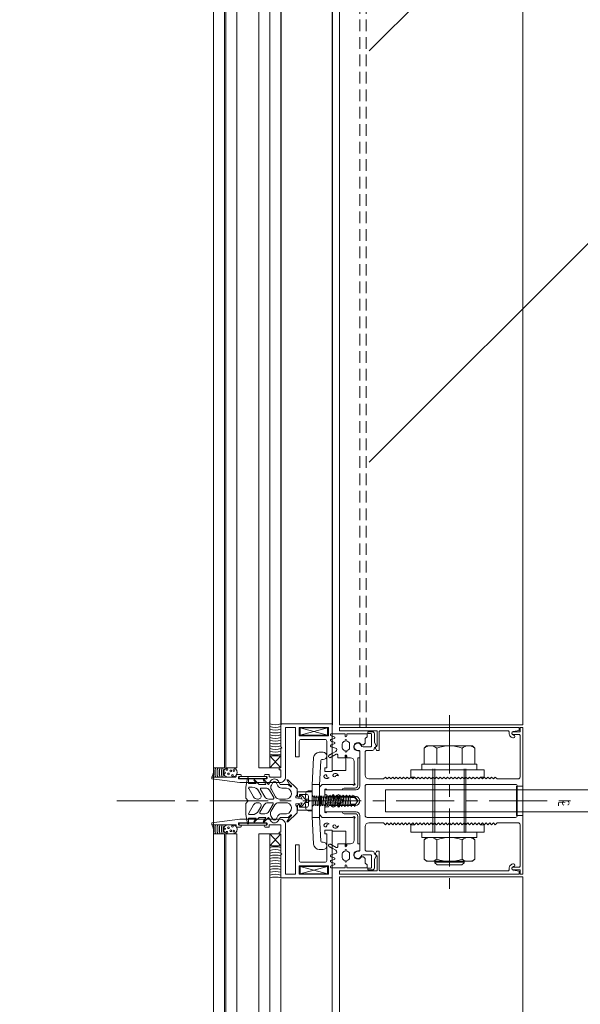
# Model space of a CAD drawing. Header units: inches. Extents: x -647532 to 3008597, y -136987 to 2557681.
# Tile 18 of 153: x 49931 to 50237, y 28451 to 28989. Entities that reach past the tile are written whole.
import ezdxf
from ezdxf import colors
from ezdxf.entities.mleader import LeaderData, LeaderLine
from ezdxf.enums import TextEntityAlignment as Align
from ezdxf.math import Vec2, Vec3

# ---------------------------------------------------------------- set-up
doc = ezdxf.new("R2010")
doc.units = ezdxf.units.IN
doc.header["$MEASUREMENT"] = 0
for name, pattern in [('a_base _85_a_base _85_WEST PTB LVL 2 - FACADE$0$CENTER', [50.8, 31.75, -6.35, 6.35, -6.35]), ('a_base _85_a_base _85_WEST PTB LVL 2 - FACADE$0$HIDDEN', [0.375, 0.25, -0.125]), ('BIAL-IT1I-KGD-001-IN-DWG-141 LEVEL 2 - OVERALL FIRE EXIT PLAN$0$HIDDEN', [9.525, 6.35, -3.175])]:
    doc.linetypes.add(name, pattern=pattern)
doc.layers.add('ARCH', color=8, linetype='Continuous')
for name, color, linetype, lineweight in [('ELE', 8, 'Continuous', 5), ('FURN', 8, 'Continuous', 5), ('FURN-HATCH', 8, 'Continuous', 5), ('HAT', 8, 'Continuous', 5), ('YD-EXTERNAL 1', 8, 'Continuous', 5), ('YD-EXTERNAL 4', 8, 'Continuous', 5)]:
    doc.layers.add(name, color=color, linetype=linetype, lineweight=lineweight)
doc.styles.add('ARIAL', font='arial.ttf')
doc.styles.add('GENERATED_STYLE_1', font='arial.ttf')
doc.styles.get("Standard").update_dxf_attribs({"font": 'arial.ttf'})

# ---------------------------------------------------------------- blocks, each defined once
blk = doc.blocks.new('BIAL-IT1I-KGD-001-IN-DWG-141 LEVEL 2 - OVERALL FIRE EXIT PLAN$0$CW LAYOUT')
for p, q in [((4041.5, 168.76), (7958.5, 168.76)), ((7958.5, 68.76), (7958.5, 168.76)), ((4041.5, 68.76), (7958.5, 68.76)), ((4018, 30.76), (7982, 30.76)), ((7982, 24.76), (7982, 30.76)), ((7982, 24.76), (4018, 24.76)), ((4018, 12.76), (7982, 12.76)), ((7982, 6.76), (7982, 12.76)), ((7982, 6.76), (4018, 6.76)), ((4018, 6), (7982, 6)), ((7982, 0), (7982, 6)), ((7982, 0), (4018, 0))]:
    blk.add_line(p, q)
at = {"linetype": 'BIAL-IT1I-KGD-001-IN-DWG-141 LEVEL 2 - OVERALL FIRE EXIT PLAN$0$HIDDEN'}
for p, q in [((4040, 83.26), (7960, 83.26)), ((4040, 79.76), (7960, 79.76))]:
    blk.add_line(p, q, dxfattribs=at)
at = {"lineweight": -3, "ltscale": 1000}
for p, q in [((4042, 64.76), (7958.5, 64.76)), ((4042.5, 36.76), (7958.5, 36.76))]:
    blk.add_line(p, q, dxfattribs=at)
blk = doc.blocks.new('_TagSlot')
at = {"color": 0, "linetype": 'ByBlock', "lineweight": -2, "transparency": 16777216}
for p, q in [((-4, 4), (4, 4)), ((-4, -4), (4, -4))]:
    blk.add_line(p, q, dxfattribs=at)
for centre, start, end in [((-4, 0), 90, 270), ((4, 0), 270, 90)]:
    blk.add_arc(centre, 4, start, end, dxfattribs=at)
at = {"layer": 'FURN', "color": 0, "transparency": 16777216, "style": 'ARIAL'}
blk.add_attdef('M-01', text='', height=2.5, dxfattribs=at).set_placement((0, -1.5), align=Align.CENTER)
blk = doc.blocks.new('_DotSmall')
at = {"color": 0, "linetype": 'ByBlock', "const_width": 0.5}
blk.add_lwpolyline([(-0.0625, 0, 1), (0.0625, 0, 1)], format="xyb", close=True, dxfattribs=at)
blk = doc.blocks.new('ARCH')
at = {"layer": 'HAT'}
h = blk.add_hatch(dxfattribs=at)
h.set_pattern_fill('ANSI32', color=256, scale=50)
h.set_pattern_definition([(45, (76894.55, 12639.06), (-336.7596, 336.7596), []), (45, (77119.05, 12639.06), (-336.7596, 336.7596), [])])
h.paths.add_polyline_path([(54520.606, 30779.057), (54520.606, 20892.366), (50121.851, 20892.366), (50121.851, 36450.363), (53690.606, 36450.363), (53690.606, 35062.363), (53955.606, 35062.363), (53955.606, 30779.057)])
at = {"layer": 'ELE'}
blk.add_lwpolyline([(54520.606, 20892.366), (50036.85, 20892.366), (50036.85, 36450.363), (53755.606, 36450.363), (53892.246, 30924.451), (54520.606, 30940.236)], close=True, dxfattribs=at)
at = {"layer": 'YD-EXTERNAL 4', "linetype": 'Continuous'}
for p, q in [((50073.611, 32519.866), (50073.611, 28603.866)), ((50101.61, 32520.366), (50101.61, 28603.866)), ((50105.61, 32520.866), (50105.61, 28603.866)), ((50205.61, 32520.866), (50205.61, 28603.866)), ((50082.11, 28604.366), (50082.161, 28604.366)), ((50105.611, 28603.866), (50205.61, 28603.866)), ((50099.111, 28598.116), (50084.111, 28602.116)), ((50099.111, 28602.116), (50084.111, 28598.116)), ((50101.611, 28597.691), (50102.769, 28597.34)), ((50101.611, 28597.691), (50102.769, 28597.34)), ((50101.611, 28596.04), (50102.769, 28596.391)), ((50101.611, 28594.691), (50102.769, 28594.34)), ((50101.611, 28593.04), (50102.769, 28593.391)), ((50101.611, 28593.04), (50102.769, 28593.391)), ((50107.111, 28593.366), (50107.111, 28591.366)), ((50108.611, 28595.366), (50108.611, 28594.866)), ((50109.611, 28595.366), (50109.611, 28594.866)), ((50111.111, 28593.366), (50111.111, 28591.366)), ((50117.626, 28592.866), (50118.611, 28592.866)), ((50119.611, 28593.866), (50118.611, 28592.866)), ((50101.611, 28591.698), (50103.402, 28591.174)), ((50101.611, 28588.223), (50103.612, 28589.351)), ((50101.611, 28586.513), (50103.861, 28587.812)), ((50108.611, 28589.366), (50108.611, 28589.866)), ((50109.611, 28589.366), (50109.611, 28589.866)), ((50115.61, 28589.616), (50116.61, 28589.616)), ((50116.61, 28585.866), (50116.61, 28589.616)), ((50153.004, 28592.366), (50151.754, 28591.116)), ((50151.754, 28591.116), (50151.754, 28582.366)), ((50178.217, 28592.366), (50153.004, 28592.366)), ((50158.682, 28591.116), (50158.682, 28582.366)), ((50172.539, 28591.116), (50172.539, 28582.366)), ((50178.217, 28592.366), (50179.467, 28591.116)), ((50179.467, 28591.116), (50179.467, 28582.366)), ((50073.61, 28580.366), (50067.61, 28586.866)), ((50073.61, 28586.866), (50067.61, 28580.366)), ((50104.611, 28585.866), (50104.611, 28587.379)), ((50104.611, 28585.866), (50108.611, 28585.866)), ((50108.611, 28585.866), (50108.611, 28586.866)), ((50109.111, 28586.866), (50109.111, 28578.953)), ((50109.611, 28585.866), (50109.611, 28586.866)), ((50115.61, 28585.866), (50116.61, 28585.866)), ((50115.61, 28570.866), (50115.61, 28585.866)), ((50036.85, 28580.366), (50042.85, 28580.366)), ((50043.61, 28580.366), (50049.61, 28580.366)), ((50061.61, 28580.366), (50073.61, 28580.366)), ((50109.111, 28578.953), (50101.611, 28578.953)), ((50101.611, 28578.953), (50101.661, 28578.953)), ((50094.641, 28569.866), (50096.141, 28571.366)), ((50094.641, 28569.866), (50096.141, 28571.366)), ((50112.903, 28571.366), (50113.261, 28571.008)), ((50112.903, 28571.366), (50113.261, 28571.008)), ((50113.561, 28571.365), (50113.661, 28571.365)), ((50113.61, 28572.073), (50113.965, 28571.718)), ((50113.61, 28572.073), (50113.965, 28571.718)), ((50113.611, 28571.415), (50113.611, 28571.315)), ((50113.611, 28571.415), (50113.611, 28571.315)), ((50086.897, 28563.217), (50087.269, 28566.648)), ((50088.511, 28567.763), (50090.641, 28567.763)), ((50090.641, 28567.763), (50090.641, 28556.968)), ((50094.641, 28565.152), (50094.641, 28569.866)), ((50097.61, 28568.366), (50097.61, 28565.366)), ((50107.11, 28568.366), (50098.61, 28568.366)), ((50114.11, 28569.366), (50108.11, 28569.366)), ((50113.261, 28571.008), (50113.261, 28571.008)), ((50113.261, 28571.008), (50113.261, 28571.008)), ((50130.61, 28568.366), (50245.61, 28568.366)), ((50130.61, 28568.366), (50130.61, 28556.366)), ((50202.11, 28570.366), (50205.61, 28570.366)), ((50036.85, 28562.366), (50036.9, 28562.366)), ((50086.897, 28563.217), (50088.761, 28563.217)), ((50087.269, 28558.084), (50086.897, 28561.515)), ((50086.897, 28561.515), (50088.761, 28561.515)), ((50088.761, 28563.217), (50088.761, 28561.515)), ((50091.682, 28564.461), (50090.641, 28565.469)), ((50091.682, 28564.461), (50092.203, 28565.095)), ((50091.682, 28564.461), (50091.682, 28560.27)), ((50091.682, 28564.461), (50114.206, 28564.461)), ((50092.203, 28565.095), (50092.724, 28559.622)), ((50093.049, 28564.461), (50093.117, 28565.109)), ((50093.117, 28565.109), (50093.631, 28559.622)), ((50093.956, 28564.461), (50094.024, 28565.109)), ((50094.024, 28565.109), (50094.538, 28559.622)), ((50094.641, 28565.366), (50095.641, 28564.366)), ((50094.641, 28565.366), (50095.641, 28564.366)), ((50094.863, 28564.461), (50094.931, 28565.109)), ((50094.931, 28565.109), (50095.445, 28559.622)), ((50095.641, 28560.366), (50095.641, 28564.366)), ((50095.641, 28560.366), (50095.641, 28564.366)), ((50095.771, 28564.461), (50095.838, 28565.109)), ((50095.838, 28565.109), (50096.352, 28559.622)), ((50096.635, 28564.461), (50096.702, 28565.109)), ((50096.702, 28565.109), (50097.217, 28559.622)), ((50097.542, 28564.461), (50097.61, 28565.109)), ((50097.61, 28565.109), (50098.124, 28559.622)), ((50098.449, 28564.461), (50098.517, 28565.109)), ((50098.517, 28565.109), (50099.031, 28559.622)), ((50099.356, 28564.461), (50099.424, 28565.109)), ((50099.424, 28565.109), (50099.938, 28559.622)), ((50099.61, 28563.366), (50101.61, 28563.366)), ((50099.61, 28563.366), (50101.61, 28563.366)), ((50101.61, 28561.366), (50099.61, 28561.366)), ((50100.264, 28564.461), (50100.331, 28565.109)), ((50100.331, 28565.109), (50100.845, 28559.622)), ((50101.171, 28564.461), (50101.238, 28565.109)), ((50101.238, 28565.109), (50101.753, 28559.622)), ((50101.61, 28563.366), (50101.61, 28565.366)), ((50101.61, 28559.366), (50101.61, 28561.366)), ((50102.078, 28564.461), (50102.145, 28565.109)), ((50102.145, 28565.109), (50102.66, 28559.622)), ((50102.61, 28565.366), (50102.61, 28563.366)), ((50102.61, 28563.366), (50104.61, 28563.366)), ((50102.61, 28561.366), (50102.61, 28559.366)), ((50104.61, 28561.366), (50102.61, 28561.366)), ((50102.985, 28564.461), (50103.052, 28565.109)), ((50103.052, 28565.109), (50103.567, 28559.622)), ((50103.892, 28564.461), (50103.96, 28565.109)), ((50103.96, 28565.109), (50104.474, 28559.622)), ((50104.61, 28563.366), (50104.61, 28565.366)), ((50104.61, 28559.366), (50104.61, 28561.366)), ((50104.799, 28564.461), (50104.867, 28565.109)), ((50104.867, 28565.109), (50105.381, 28559.622)), ((50105.61, 28565.366), (50105.61, 28563.366)), ((50105.61, 28563.366), (50106.61, 28563.366)), ((50106.61, 28561.366), (50105.61, 28561.366)), ((50105.61, 28561.366), (50105.61, 28559.366)), ((50105.706, 28564.461), (50105.774, 28565.109)), ((50105.774, 28565.109), (50106.288, 28559.622)), ((50106.614, 28564.461), (50106.681, 28565.109)), ((50106.681, 28565.109), (50107.195, 28559.622)), ((50107.521, 28564.461), (50107.588, 28565.109)), ((50107.588, 28565.109), (50108.103, 28559.622)), ((50108.428, 28564.461), (50108.495, 28565.109)), ((50108.495, 28565.109), (50109.01, 28559.622)), ((50109.335, 28564.461), (50109.402, 28565.109)), ((50109.402, 28565.109), (50109.917, 28559.622)), ((50110.242, 28564.461), (50110.31, 28565.109)), ((50110.31, 28565.109), (50110.824, 28559.622)), ((50111.149, 28564.461), (50111.217, 28565.109)), ((50111.217, 28565.109), (50111.731, 28559.622)), ((50111.311, 28564.099), (50113.848, 28564.099)), ((50111.636, 28560.632), (50114.454, 28560.632)), ((50115.669, 28562.366), (50113.848, 28564.099)), ((50115.669, 28562.366), (50114.206, 28564.461)), ((50115.669, 28562.366), (50114.206, 28560.27)), ((50088.511, 28556.968), (50090.641, 28556.968)), ((50091.682, 28560.27), (50090.641, 28559.263)), ((50091.682, 28560.27), (50114.206, 28560.27)), ((50092.724, 28559.622), (50092.79, 28560.27)), ((50093.631, 28559.622), (50093.697, 28560.27)), ((50094.538, 28559.622), (50094.604, 28560.27)), ((50094.641, 28559.366), (50095.641, 28560.366)), ((50094.641, 28559.366), (50095.641, 28560.366)), ((50094.641, 28554.866), (50094.641, 28559.366)), ((50095.445, 28559.622), (50095.511, 28560.27)), ((50096.352, 28559.622), (50096.418, 28560.27)), ((50097.217, 28559.622), (50097.283, 28560.27)), ((50097.61, 28559.366), (50097.61, 28556.366)), ((50098.124, 28559.622), (50098.19, 28560.27)), ((50098.61, 28556.366), (50107.11, 28556.366)), ((50099.031, 28559.622), (50099.097, 28560.27)), ((50099.938, 28559.622), (50100.004, 28560.27)), ((50100.845, 28559.622), (50100.911, 28560.27)), ((50101.753, 28559.622), (50101.818, 28560.27)), ((50102.66, 28559.622), (50102.725, 28560.27)), ((50103.567, 28559.622), (50103.633, 28560.27)), ((50104.474, 28559.622), (50104.54, 28560.27)), ((50105.381, 28559.622), (50105.447, 28560.27)), ((50106.288, 28559.622), (50106.354, 28560.27)), ((50107.195, 28559.622), (50107.261, 28560.27)), ((50108.103, 28559.622), (50108.168, 28560.27)), ((50108.11, 28555.366), (50114.11, 28555.366)), ((50109.01, 28559.622), (50109.075, 28560.27)), ((50109.917, 28559.622), (50109.983, 28560.27)), ((50110.824, 28559.622), (50110.89, 28560.27)), ((50111.731, 28559.622), (50111.797, 28560.27)), ((50130.61, 28556.366), (50245.61, 28556.366)), ((50094.641, 28554.866), (50096.141, 28553.366)), ((50094.641, 28554.866), (50096.141, 28553.366)), ((50112.903, 28553.366), (50113.261, 28553.723)), ((50112.903, 28553.366), (50113.261, 28553.723)), ((50113.261, 28553.723), (50113.261, 28553.723)), ((50113.261, 28553.723), (50113.261, 28553.723)), ((50113.561, 28553.366), (50113.661, 28553.366)), ((50113.61, 28552.658), (50113.965, 28553.014)), ((50113.61, 28552.658), (50113.965, 28553.014)), ((50113.611, 28553.316), (50113.611, 28553.416)), ((50113.611, 28553.316), (50113.611, 28553.416)), ((50202.11, 28554.366), (50205.61, 28554.366)), ((50109.111, 28545.778), (50101.611, 28545.778)), ((50109.111, 28537.866), (50109.111, 28545.778)), ((50073.61, 28537.866), (50067.61, 28544.366)), ((50073.61, 28544.366), (50067.61, 28537.866)), ((50153.004, 28542.366), (50151.754, 28541.116)), ((50151.754, 28530.616), (50151.754, 28541.116)), ((50158.682, 28530.616), (50158.682, 28541.116)), ((50172.539, 28530.616), (50172.539, 28541.116)), ((50178.217, 28542.366), (50179.467, 28541.116)), ((50179.467, 28530.616), (50179.467, 28541.116)), ((50101.611, 28538.218), (50103.861, 28536.919)), ((50101.611, 28538.218), (50103.861, 28536.919)), ((50101.611, 28536.509), (50103.612, 28535.38)), ((50104.611, 28538.866), (50108.611, 28538.866)), ((50104.611, 28538.866), (50104.611, 28537.352)), ((50108.611, 28538.866), (50108.611, 28537.866)), ((50108.611, 28534.866), (50108.611, 28535.366)), ((50109.611, 28538.866), (50109.611, 28537.866)), ((50101.611, 28533.033), (50103.402, 28533.557)), ((50101.611, 28531.691), (50102.769, 28531.34)), ((50101.611, 28531.691), (50102.769, 28531.34)), ((50101.611, 28530.04), (50102.769, 28530.391)), ((50101.611, 28530.04), (50102.769, 28530.391)), ((50101.611, 28528.691), (50102.769, 28528.34)), ((50101.611, 28528.691), (50102.769, 28528.34)), ((50107.111, 28531.366), (50107.111, 28533.366)), ((50108.611, 28529.366), (50108.611, 28529.866)), ((50109.611, 28529.366), (50109.611, 28529.866)), ((50153.004, 28529.366), (50151.754, 28530.616)), ((50178.217, 28529.366), (50153.004, 28529.366)), ((50157.61, 28529.366), (50157.61, 28528.616)), ((50173.61, 28528.866), (50157.61, 28528.866)), ((50158.86, 28527.366), (50157.61, 28528.616)), ((50173.61, 28528.616), (50172.36, 28527.366)), ((50173.61, 28529.366), (50173.61, 28528.616)), ((50178.217, 28529.366), (50179.467, 28530.616)), ((50099.111, 28526.616), (50084.111, 28522.616)), ((50099.111, 28522.616), (50084.111, 28526.616)), ((50101.611, 28527.04), (50102.769, 28527.391)), ((50172.36, 28527.366), (50158.86, 28527.366)), ((50200.317, 28523.908), (50200.367, 28523.908)), ((50073.611, 28519.866), (50073.611, 24604.366)), ((50101.61, 28520.366), (50101.61, 24604.366)), ((50105.61, 28520.866), (50105.61, 24603.866)), ((50105.61, 28520.866), (50205.61, 28520.866)), ((50205.61, 28520.866), (50205.61, 24603.866))]:
    blk.add_line(p, q, dxfattribs=at)
at = {"layer": 'YD-EXTERNAL 4', "linetype": 'a_base _85_a_base _85_WEST PTB LVL 2 - FACADE$0$CENTER'}
for p, q in [((50165.61, 28609.037), (50165.61, 28514.423)), ((49984.049, 28562.366), (50233.392, 28562.366))]:
    blk.add_line(p, q, dxfattribs=at)
at = {"layer": 'YD-EXTERNAL 4', "linetype": 'a_base _85_a_base _85_WEST PTB LVL 2 - FACADE$0$HIDDEN'}
for p, q in [((50100.959, 28595.842), (50101.611, 28596.04)), ((50100.959, 28595.842), (50101.611, 28596.04)), ((50100.959, 28594.889), (50101.611, 28594.691)), ((50100.959, 28594.889), (50101.611, 28594.691)), ((50100.959, 28592.842), (50101.611, 28593.04)), ((50100.959, 28592.842), (50101.611, 28593.04)), ((50100.971, 28597.885), (50101.611, 28597.691)), ((50099.967, 28587.296), (50101.611, 28588.223)), ((50099.967, 28587.296), (50101.611, 28588.223)), ((50100.959, 28591.889), (50101.611, 28591.698)), ((50100.959, 28591.889), (50101.611, 28591.698)), ((50100.735, 28586.008), (50101.611, 28586.513)), ((50100.735, 28586.008), (50101.611, 28586.513)), ((50156.61, 28579.866), (50156.61, 28544.866)), ((50157.61, 28579.866), (50157.61, 28544.866)), ((50173.61, 28579.866), (50173.61, 28544.866)), ((50174.61, 28579.866), (50174.61, 28544.866)), ((50202.11, 28570.366), (50202.11, 28554.366)), ((50205.61, 28554.366), (50205.61, 28570.366)), ((50099.967, 28537.435), (50101.611, 28536.509)), ((50099.967, 28537.435), (50101.611, 28536.509)), ((50100.735, 28538.724), (50101.611, 28538.218)), ((50100.735, 28538.724), (50101.611, 28538.218)), ((50100.959, 28532.842), (50101.611, 28533.033)), ((50100.959, 28532.842), (50101.611, 28533.033)), ((50100.959, 28531.889), (50101.611, 28531.691)), ((50100.959, 28531.889), (50101.611, 28531.691)), ((50100.959, 28529.842), (50101.611, 28530.04)), ((50100.959, 28529.842), (50101.611, 28530.04)), ((50100.959, 28528.889), (50101.611, 28528.691)), ((50100.959, 28528.889), (50101.611, 28528.691)), ((50100.971, 28526.846), (50101.611, 28527.04)), ((50100.971, 28526.846), (50101.611, 28527.04))]:
    blk.add_line(p, q, dxfattribs=at)
at = {"layer": 'YD-EXTERNAL 4', "linetype": 'Continuous', "flags": 128}
for points in [[(50036.85, 28580.366), (50036.85, 32544.366), (50042.85, 32544.366), (50042.85, 28580.366)], [(50043.61, 28580.366), (50043.61, 32544.366), (50049.61, 32544.366), (50049.61, 28580.366)], [(50061.61, 28580.366), (50061.61, 32544.366), (50073.61, 32544.366)], [(50067.61, 32544.366), (50067.61, 28580.366)], [(50073.61, 28586.866), (50067.61, 28586.866)], [(50180.61, 28579.366), (50180.61, 28582.366), (50150.61, 28582.366), (50150.61, 28579.366)], [(50096.141, 28571.366), (50112.903, 28571.366)], [(50112.903, 28553.366), (50096.141, 28553.366)], [(50180.61, 28545.366), (50180.61, 28542.366), (50150.61, 28542.366), (50150.61, 28545.366)], [(50036.85, 24580.366), (50036.85, 28544.366), (50042.85, 28544.366), (50042.85, 24580.366)], [(50043.61, 24580.366), (50043.61, 28544.366), (50049.61, 28544.366), (50049.61, 24580.366)], [(50061.61, 24580.366), (50061.61, 28544.366), (50073.61, 28544.366)], [(50067.61, 28544.366), (50067.61, 24580.366)], [(50073.61, 28537.866), (50067.61, 28537.866)]]:
    blk.add_lwpolyline(points, dxfattribs=at)
for points in [[(50073.61, 28580.366), (50073.61, 28590.866), (50074.11, 28591.366), (50073.61, 28591.866), (50073.61, 28604.366), (50101.61, 28604.366), (50101.61, 28578.366), (50097.61, 28578.366), (50097.61, 28580.366), (50098.61, 28580.366), (50098.61, 28594.866, 0.4142136), (50097.61, 28595.866), (50084.61, 28595.866, 0.4142136), (50083.61, 28594.866), (50083.61, 28586.666, -0.4142136), (50083.31, 28586.366), (50081.91, 28586.366, -0.4142136), (50081.61, 28586.666), (50081.61, 28602.066, 0.4142136), (50081.31, 28602.366), (50076.41, 28602.366, 0.4142136), (50076.11, 28602.066), (50076.11, 28575.366, -0.4142136), (50073.11, 28572.366), (50051.3, 28572.366), (50035.85, 28574.366), (50035.85, 28575.366), (50048.801, 28575.366, 0.4142136), (50049.301, 28575.866), (50049.301, 28576.466, -0.4142136), (50049.601, 28576.766), (50051.605, 28576.766, -0.8901138), (50051.301, 28575.566), (50050.801, 28575.566, 0.4142136), (50050.501, 28575.266), (50050.501, 28574.666, 0.4142136), (50050.801, 28574.366), (50065.751, 28574.366, 0.4142136), (50066.051, 28574.666), (50066.051, 28575.266, 0.4142136), (50065.751, 28575.566), (50065.101, 28575.566, -0.918182), (50065.101, 28576.766), (50066.951, 28576.766, -0.4142136), (50067.251, 28576.466), (50067.251, 28575.866, 0.4142136), (50067.751, 28575.366), (50073.61, 28575.366), (50073.61, 28579.366), (50072.61, 28579.366), (50072.61, 28580.366)], [(50097.61, 28568.366), (50114.61, 28568.366, 0.4142136), (50116.61, 28570.366), (50116.61, 28589.566, 0.4142136), (50116.31, 28589.866), (50115.611, 28589.866, -1.9319538), (50117.496, 28592.532, 0.3178372), (50118.439, 28591.866), (50122.61, 28591.866, 0.4142136), (50123.11, 28592.366), (50123.11, 28598.716, 0.4142136), (50122.81, 28599.016), (50121.11, 28599.016), (50121.11, 28600.016), (50123.61, 28600.016, -0.4142136), (50124.61, 28599.016), (50124.61, 28594.518, 0.1316525), (50124.677, 28594.268), (50125.682, 28592.528, -0.4142136), (50125.499, 28591.845), (50124.85, 28591.471, 0.298982), (50124.604, 28590.98, -0.4482796), (50123.61, 28589.866), (50120.61, 28589.866, 0.4142136), (50119.61, 28588.866), (50119.61, 28576.366, 0.4142136), (50121.61, 28574.366), (50129.61, 28574.366), (50130.61, 28575.366), (50131.61, 28574.366), (50132.61, 28575.366), (50133.61, 28574.366), (50134.61, 28575.366), (50135.61, 28574.366), (50136.61, 28575.366), (50137.61, 28574.366), (50138.61, 28575.366), (50139.61, 28574.366), (50140.61, 28575.366), (50141.61, 28574.366), (50142.61, 28575.366), (50143.61, 28574.366), (50144.61, 28575.366), (50145.61, 28574.366), (50146.61, 28575.366)], [(50101.611, 28598.866), (50108.611, 28598.866), (50108.611, 28597.866, 1), (50109.611, 28597.866), (50109.611, 28598.866), (50120.611, 28598.866), (50120.611, 28597.366), (50119.611, 28596.366), (50119.611, 28593.866)], [(50182.61, 28575.366), (50183.61, 28574.366), (50184.61, 28575.366), (50185.61, 28574.366), (50186.61, 28575.366), (50187.61, 28574.366), (50188.61, 28575.366), (50189.61, 28574.366), (50190.61, 28575.366), (50191.61, 28574.366), (50203.11, 28574.366, 0.4142136), (50204.11, 28575.366), (50204.11, 28598.016, 0.4142136), (50203.61, 28598.516), (50200.356, 28598.516, -1), (50200.356, 28600.016), (50204.11, 28600.016), (50204.11, 28602.366), (50205.61, 28602.366), (50205.61, 28522.366), (50204.11, 28522.366), (50204.11, 28524.716), (50200.356, 28524.716, -1), (50200.356, 28526.216), (50203.61, 28526.216, 0.4142136), (50204.11, 28526.716), (50204.11, 28549.366, 0.4142136), (50203.11, 28550.366), (50191.61, 28550.366), (50190.61, 28549.366), (50189.61, 28550.366), (50188.61, 28549.366), (50187.61, 28550.366), (50186.61, 28549.366), (50185.61, 28550.366), (50184.61, 28549.366), (50183.61, 28550.366), (50182.61, 28549.366)], [(50089.141, 28562.366), (50088.641, 28562.866), (50088.641, 28564.866, 0.4142136), (50087.641, 28565.866), (50083.841, 28565.866), (50083.841, 28564.366), (50083.641, 28564.366, -0.4142136), (50082.641, 28565.366), (50082.641, 28567.366), (50090.141, 28567.366, 0.4142136), (50090.641, 28567.866), (50090.641, 28570.866), (50091.483, 28586.032, -0.3980503), (50094.478, 28588.866), (50096.641, 28588.866, -1), (50096.641, 28584.866), (50095.897, 28584.866, 0.3980503), (50095.398, 28584.393), (50094.645, 28570.838, 0.0138755), (50094.641, 28570.671), (50094.641, 28553.366), (50090.641, 28553.366), (50090.641, 28556.866, 0.4142136)], [(50109.611, 28585.866), (50111.611, 28585.866, -0.4142136), (50113.61, 28583.866), (50113.61, 28572.073)], [(50044.711, 28580.366, 1), (50044.711, 28575.366)], [(50047.211, 28575.366, 1), (50047.211, 28580.366)], [(50089.141, 28562.366), (50088.641, 28561.866), (50088.641, 28559.866, -0.4142136), (50087.641, 28558.866), (50083.841, 28558.866), (50083.841, 28560.366), (50083.641, 28560.366, 0.4142136), (50082.641, 28559.366), (50082.641, 28557.366), (50090.141, 28557.366, -0.4142136), (50090.641, 28556.866), (50090.641, 28553.866), (50091.483, 28538.699, 0.3980503), (50094.478, 28535.866), (50096.641, 28535.866, 1), (50096.641, 28539.866), (50095.897, 28539.866, -0.3980503), (50095.398, 28540.338), (50094.645, 28553.893, -0.0138755), (50094.641, 28554.06), (50094.641, 28571.366), (50090.641, 28571.366), (50090.641, 28567.866, -0.4142136)], [(50097.61, 28558.616, -0.4142136), (50098.11, 28559.116), (50099.51, 28559.116), (50099.886, 28559.766), (50101.022, 28559.766), (50101.31, 28559.266), (50101.599, 28559.766), (50102.822, 28559.766), (50103.11, 28559.266), (50103.399, 28559.766), (50104.622, 28559.766), (50104.91, 28559.266), (50105.199, 28559.766), (50106.422, 28559.766), (50106.71, 28559.266), (50106.999, 28559.766), (50108.222, 28559.766), (50108.51, 28559.266), (50108.799, 28559.766), (50110.022, 28559.766), (50110.31, 28559.266), (50110.599, 28559.766), (50111.822, 28559.766), (50112.11, 28559.266), (50112.399, 28559.766), (50113.622, 28559.766), (50113.91, 28559.266), (50114.203, 28559.773, 0.9635594), (50114.011, 28564.966), (50113.299, 28564.966), (50113.01, 28565.466), (50112.722, 28564.966), (50111.499, 28564.966), (50111.21, 28565.466), (50110.922, 28564.966), (50109.699, 28564.966), (50109.41, 28565.466), (50109.122, 28564.966), (50107.899, 28564.966), (50107.61, 28565.466), (50107.322, 28564.966), (50106.099, 28564.966), (50105.81, 28565.466), (50105.522, 28564.966), (50104.299, 28564.966), (50104.01, 28565.466), (50103.722, 28564.966), (50102.499, 28564.966), (50102.21, 28565.466), (50101.922, 28564.966), (50100.699, 28564.966), (50100.41, 28565.466), (50100.122, 28564.966), (50098.986, 28564.966), (50098.61, 28565.616), (50098.11, 28565.616, -0.4142136), (50097.61, 28566.116)], [(50146.61, 28549.366), (50145.61, 28550.366), (50144.61, 28549.366), (50143.61, 28550.366), (50142.61, 28549.366), (50141.61, 28550.366), (50140.61, 28549.366), (50139.61, 28550.366), (50138.61, 28549.366), (50137.61, 28550.366), (50136.61, 28549.366), (50135.61, 28550.366), (50134.61, 28549.366), (50133.61, 28550.366), (50132.61, 28549.366), (50131.61, 28550.366), (50130.61, 28549.366), (50129.61, 28550.366), (50121.61, 28550.366, 0.4142136), (50119.61, 28548.366), (50119.61, 28535.866, 0.4142136), (50120.61, 28534.866), (50123.61, 28534.866, -0.4482796), (50124.604, 28533.751, 0.298982), (50124.85, 28533.261), (50125.499, 28532.886, -0.4142136), (50125.682, 28532.203), (50124.677, 28530.463, 0.1316525), (50124.61, 28530.213), (50124.61, 28525.716, -0.4142136), (50123.61, 28524.716), (50121.11, 28524.716), (50121.11, 28525.716), (50122.81, 28525.716, 0.4142136), (50123.11, 28526.016), (50123.11, 28532.366, 0.4142136), (50122.61, 28532.866), (50118.439, 28532.866, 0.3178372), (50117.496, 28532.199, -1.9319538), (50115.611, 28534.866), (50116.31, 28534.866, 0.4142136), (50116.61, 28535.166), (50116.61, 28554.366, 0.4142136), (50114.61, 28556.366), (50097.61, 28556.366)], [(50073.61, 28544.366), (50073.61, 28533.866), (50074.11, 28533.366), (50073.61, 28532.866), (50073.61, 28520.366), (50101.61, 28520.366), (50101.61, 28546.366), (50097.61, 28546.366), (50097.61, 28544.366), (50098.61, 28544.366), (50098.61, 28529.866, -0.4142136), (50097.61, 28528.866), (50084.61, 28528.866, -0.4142136), (50083.61, 28529.866), (50083.61, 28538.066, 0.4142136), (50083.31, 28538.366), (50081.91, 28538.366, 0.4142136), (50081.61, 28538.066), (50081.61, 28522.666, -0.4142136), (50081.31, 28522.366), (50076.41, 28522.366, -0.4142136), (50076.11, 28522.666), (50076.11, 28549.366, 0.4142136), (50073.11, 28552.366), (50051.3, 28552.366), (50035.85, 28550.366), (50035.85, 28549.366), (50048.801, 28549.366, -0.4142136), (50049.301, 28548.866), (50049.301, 28548.266, 0.4142136), (50049.601, 28547.966), (50051.605, 28547.966, 0.8901138), (50051.301, 28549.166), (50050.801, 28549.166, -0.4142136), (50050.501, 28549.466), (50050.501, 28550.066, -0.4142136), (50050.801, 28550.366), (50065.751, 28550.366, -0.4142136), (50066.051, 28550.066), (50066.051, 28549.466, -0.4142136), (50065.751, 28549.166), (50065.101, 28549.166, 0.918182), (50065.101, 28547.966), (50066.951, 28547.966, 0.4142136), (50067.251, 28548.266), (50067.251, 28548.866, -0.4142136), (50067.751, 28549.366), (50073.61, 28549.366), (50073.61, 28545.366), (50072.61, 28545.366), (50072.61, 28544.366)], [(50101.611, 28525.866), (50108.611, 28525.866), (50108.611, 28526.866, -1), (50109.611, 28526.866), (50109.611, 28525.866), (50120.611, 28525.866), (50120.611, 28527.366), (50119.611, 28528.366), (50119.611, 28530.866), (50118.611, 28531.866), (50117.626, 28531.866, -1.7968705), (50115.61, 28535.116), (50116.61, 28535.116), (50116.61, 28538.866), (50115.61, 28538.866), (50115.61, 28553.866)], [(50109.611, 28538.866), (50111.611, 28538.866, 0.4142136), (50113.61, 28540.866), (50113.61, 28552.658)], [(50044.711, 28544.366, -1), (50044.711, 28549.366)], [(50047.211, 28549.366, -1), (50047.211, 28544.366)], [(50109.611, 28529.866, 0.4142136), (50111.111, 28531.366), (50111.111, 28533.366, 0.4142136), (50109.611, 28534.866), (50109.611, 28535.366)]]:
    blk.add_lwpolyline(points, format="xyb", dxfattribs=at)
for points in [[(50099.61, 28602.366), (50083.61, 28602.366), (50083.61, 28597.866), (50099.61, 28597.866)], [(50084.111, 28602.116), (50099.111, 28602.116), (50099.111, 28598.116), (50084.111, 28598.116)], [(50184.61, 28579.366), (50184.61, 28575.366), (50182.61, 28575.366), (50181.61, 28574.366), (50180.61, 28575.366), (50179.61, 28574.366), (50178.61, 28575.366), (50177.61, 28574.366), (50176.61, 28575.366), (50175.61, 28574.366), (50174.61, 28575.366), (50173.61, 28574.366), (50172.61, 28575.366), (50171.61, 28574.366), (50170.61, 28575.366), (50169.61, 28574.366), (50168.61, 28575.366), (50167.61, 28574.366), (50166.61, 28575.366), (50165.61, 28574.366), (50164.61, 28575.366), (50163.61, 28574.366), (50162.61, 28575.366), (50161.61, 28574.366), (50160.61, 28575.366), (50159.61, 28574.366), (50158.61, 28575.366), (50157.61, 28574.366), (50156.61, 28575.366), (50155.61, 28574.366), (50154.61, 28575.366), (50153.61, 28574.366), (50152.61, 28575.366), (50151.61, 28574.366), (50150.61, 28575.366), (50149.61, 28574.366), (50148.61, 28575.366), (50147.61, 28574.366), (50146.61, 28575.366), (50144.61, 28575.366), (50144.61, 28579.366)], [(50065.777, 28574.566), (50065.777, 28575.566), (50050.827, 28575.566), (50050.827, 28574.566)], [(50065.777, 28550.166), (50065.777, 28549.166), (50050.827, 28549.166), (50050.827, 28550.166)], [(50184.61, 28545.366), (50184.61, 28549.366), (50182.61, 28549.366), (50181.61, 28550.366), (50180.61, 28549.366), (50179.61, 28550.366), (50178.61, 28549.366), (50177.61, 28550.366), (50176.61, 28549.366), (50175.61, 28550.366), (50174.61, 28549.366), (50173.61, 28550.366), (50172.61, 28549.366), (50171.61, 28550.366), (50170.61, 28549.366), (50169.61, 28550.366), (50168.61, 28549.366), (50167.61, 28550.366), (50166.61, 28549.366), (50165.61, 28550.366), (50164.61, 28549.366), (50163.61, 28550.366), (50162.61, 28549.366), (50161.61, 28550.366), (50160.61, 28549.366), (50159.61, 28550.366), (50158.61, 28549.366), (50157.61, 28550.366), (50156.61, 28549.366), (50155.61, 28550.366), (50154.61, 28549.366), (50153.61, 28550.366), (50152.61, 28549.366), (50151.61, 28550.366), (50150.61, 28549.366), (50149.61, 28550.366), (50148.61, 28549.366), (50147.61, 28550.366), (50146.61, 28549.366), (50144.61, 28549.366), (50144.61, 28545.366)], [(50099.61, 28522.366), (50083.61, 28522.366), (50083.61, 28526.866), (50099.61, 28526.866)], [(50084.111, 28522.616), (50099.111, 28522.616), (50099.111, 28526.616), (50084.111, 28526.616)]]:
    blk.add_lwpolyline(points, close=True, dxfattribs=at)
at = {"layer": 'YD-EXTERNAL 4', "linetype": 'a_base _85_a_base _85_WEST PTB LVL 2 - FACADE$0$HIDDEN', "flags": 128}
for points in [[(50101.111, 28598.866, 0.867964), (50100.971, 28597.885)], [(50101.111, 28525.866, -0.867964), (50100.971, 28526.846)]]:
    blk.add_lwpolyline(points, format="xyb", dxfattribs=at)
for points in [[(50101.11, 28598.866), (50101.611, 28598.866)], [(50101.11, 28525.866), (50101.611, 28525.866)]]:
    blk.add_lwpolyline(points, dxfattribs=at)
at = {"layer": 'YD-EXTERNAL 4', "linetype": 'Continuous', "flags": 128}
for points in [[(50198.106, 28600.066, 0.4142136), (50197.606, 28600.566), (50127.611, 28600.566, 0.4142136), (50127.311, 28600.266), (50127.311, 28590.166, -0.4142136), (50127.011, 28589.866), (50126.072, 28589.866, -0.2679492), (50125.812, 28590.016), (50125.177, 28591.116, -0.4142136), (50125.36, 28591.799), (50125.861, 28592.088, 0.2679492), (50126.111, 28592.521), (50126.111, 28600.266, 0.4142136), (50125.811, 28600.566), (50105.611, 28600.566), (50105.611, 28602.366), (50203.61, 28602.366), (50203.61, 28600.766), (50200.317, 28600.223, 0.8628696), (50200.606, 28598.266, -1), (50200.606, 28596.766, -0.4142136), (50198.106, 28599.266)], [(50085.295, 28561.366), (50082.144, 28560.812, 0.5205671), (50081.798, 28560.069), (50082.415, 28559), (50082.415, 28555.866), (50077.415, 28550.866), (50076.915, 28550.866), (50078.359, 28553.366), (50079.331, 28554.338, 1), (50078.977, 28554.691), (50077.652, 28553.366), (50073.266, 28553.366), (50072.256, 28551.616, -0.5773503), (50067.926, 28551.616), (50066.915, 28553.366), (50064.415, 28550.866), (50063.915, 28550.866), (50065.359, 28553.366), (50061.715, 28553.366), (50059.215, 28550.866), (50058.915, 28550.866), (50060.07, 28552.866), (50055.917, 28552.866), (50055.917, 28549.866), (50055.417, 28549.866), (50054.417, 28554.866), (50054.417, 28560.966), (50055.817, 28562.366), (50054.417, 28563.766), (50054.417, 28569.866), (50055.417, 28574.866), (50055.917, 28574.866), (50055.917, 28571.866), (50060.07, 28571.866), (50058.915, 28573.866), (50059.215, 28573.866), (50061.715, 28571.366), (50065.359, 28571.366), (50063.915, 28573.866), (50064.415, 28573.866), (50066.915, 28571.366), (50067.926, 28573.116, -0.5773503), (50072.256, 28573.116), (50073.266, 28571.366), (50077.652, 28571.366), (50078.977, 28570.04, 1), (50079.331, 28570.393), (50078.359, 28571.366), (50076.915, 28573.866), (50077.415, 28573.866), (50082.415, 28568.866), (50082.415, 28565.732), (50081.798, 28564.662, 0.5205671), (50082.144, 28563.92), (50085.295, 28563.366), (50084.015, 28565.566), (50084.625, 28565.566), (50087.472, 28562.719, -0.4142136), (50087.472, 28562.012), (50084.625, 28559.166), (50084.015, 28559.166)], [(50069.225, 28572.366), (50068.416, 28570.966, 0.2679492), (50068.416, 28568.466), (50070.639, 28564.616, 0.2679492), (50072.804, 28563.366), (50076.101, 28563.366, 0.9946251), (50076.725, 28569.366), (50074.132, 28569.366, -0.2679492), (50071.967, 28570.616), (50070.957, 28572.366, 0.5773503)], [(50119.61, 28554.366), (50119.61, 28570.366, -0.4142136), (50120.61, 28571.366), (50201.61, 28571.366, -0.4142136), (50202.61, 28570.366), (50202.61, 28554.366, -0.4142136), (50201.61, 28553.366), (50120.61, 28553.366, -0.4142136)], [(50056.09, 28569.116), (50058.688, 28564.616, 0.2679492), (50060.853, 28563.366), (50061.43, 28563.366, 0.5773503), (50062.729, 28565.616), (50061.43, 28567.866, 0.2679492), (50057.966, 28569.866), (50056.523, 28569.866, 0.5773503)], [(50064.866, 28564.616, 0.2679492), (50067.031, 28563.366), (50069.34, 28563.366, 0.5773503), (50069.773, 28564.116), (50067.464, 28568.116, 0.2679492), (50065.299, 28569.366), (50062.989, 28569.366, 0.5773503), (50062.556, 28568.616)], [(50056.09, 28555.616), (50058.688, 28560.116, -0.2679492), (50060.853, 28561.366), (50061.43, 28561.366, -0.5773503), (50062.729, 28559.116), (50061.43, 28556.866, -0.2679492), (50057.966, 28554.866), (50056.523, 28554.866, -0.5773503)], [(50064.462, 28560.116, -0.2679492), (50066.627, 28561.366), (50068.936, 28561.366, -0.5773503), (50069.369, 28560.616), (50067.06, 28556.616, -0.2679492), (50064.895, 28555.366), (50062.585, 28555.366, -0.5773503), (50062.152, 28556.116)], [(50068.214, 28554.116), (50069.225, 28552.366, 0.5773503), (50070.957, 28552.366), (50071.967, 28554.116, -0.2679492), (50074.132, 28555.366), (50076.725, 28555.366, 0.9946251), (50076.101, 28561.366), (50072.4, 28561.366, 0.2679492), (50070.235, 28560.116), (50068.214, 28556.616, 0.2679492)], [(50198.106, 28524.666, -0.4142136), (50197.606, 28524.166), (50127.611, 28524.166, -0.4142136), (50127.311, 28524.466), (50127.311, 28534.566, 0.4142136), (50127.011, 28534.866), (50126.072, 28534.866, 0.2679492), (50125.812, 28534.716), (50125.177, 28533.616, 0.4142136), (50125.36, 28532.933), (50125.861, 28532.643, -0.2679492), (50126.111, 28532.21), (50126.111, 28524.466, -0.4142136), (50125.811, 28524.166), (50105.611, 28524.166), (50105.611, 28522.366), (50203.61, 28522.366), (50203.61, 28523.966), (50200.317, 28524.508, -0.8628696), (50200.606, 28526.466, 1), (50200.606, 28527.966, 0.4142136), (50198.106, 28525.466)]]:
    blk.add_lwpolyline(points, format="xyb", close=True, dxfattribs=at)
at = {"layer": 'YD-EXTERNAL 4', "linetype": 'Continuous'}
for centre in [(50042.881, 28577.719), (50044.149, 28579.472), (50044.995, 28577.054), (50046.264, 28578.717), (50047.985, 28578.898), (50047.17, 28576.207), (50042.881, 28547.012), (50044.149, 28545.259), (50044.995, 28547.677), (50046.264, 28546.015), (50047.17, 28548.524), (50047.985, 28545.833)]:
    blk.add_circle(centre, 0.453, dxfattribs=at)
for centre, radius, start, end in [((50070.61, 28614.27), 10.349, 253.14826, 286.85174), ((50070.61, 28612.77), 10.349, 253.14826, 286.85174), ((50070.61, 28611.27), 10.349, 253.14826, 286.85174), ((50070.61, 28609.77), 10.349, 253.14826, 286.85174), ((50070.61, 28608.27), 10.349, 253.14826, 286.85174), ((50070.61, 28606.77), 10.349, 253.14826, 286.85174), ((50070.61, 28605.27), 10.349, 253.14826, 286.85174), ((50070.61, 28603.77), 10.349, 253.14826, 286.85174), ((50102.611, 28596.866), 0.5, 288.43495, 71.56505), ((50102.611, 28593.866), 0.5, 288.43495, 71.56505), ((50108.611, 28593.366), 1.5, 90, 180), ((50109.111, 28595.366), 0.5, 0, 180), ((50109.611, 28593.366), 1.5, 0, 90), ((50115.61, 28591.866), 2.25, 26.3878, 270), ((50070.61, 28602.27), 10.349, 253.14826, 286.85174), ((50070.61, 28600.77), 10.349, 253.14826, 286.85174), ((50070.61, 28599.27), 10.349, 253.14826, 286.85174), ((50070.61, 28597.77), 10.349, 253.14826, 286.85174), ((50103.112, 28590.217), 1, 300, 73.11871), ((50104.111, 28587.379), 0.5, 0, 120), ((50108.611, 28591.366), 1.5, 180, 270), ((50109.111, 28589.366), 0.5, 180, 0), ((50109.611, 28591.366), 1.5, 270, 0), ((50155.218, 28586.941), 5.425, 50.31666, 129.68334), ((50165.61, 28572.541), 19.825, 69.54522, 110.45478), ((50176.003, 28586.941), 5.425, 50.31666, 129.68334), ((50109.111, 28586.866), 0.5, 0, 180), ((50028.814, 28579.373), 8.097, 330.33771, 7.04242), ((50024.629, 28577.866), 12.556, 348.51485, 11.48515), ((50025.629, 28577.866), 12.556, 348.51485, 11.48515), ((50026.629, 28577.866), 12.556, 348.51485, 11.48515), ((50027.629, 28577.866), 12.556, 348.51485, 11.48515), ((50028.629, 28577.866), 12.556, 348.51485, 11.48515), ((50029.629, 28577.866), 12.556, 348.51485, 11.48515), ((50102.786, 28576.34), 0.848, 106.55812, 353.87016), ((50103.251, 28575.476), 1.82, 19.50527, 123.71956), ((50031.577, 28577.866), 12.556, 348.51485, 348.89943), ((50097.959, 28575.75), 0.848, 337.91252, 225.22455), ((50098.777, 28576.292), 1.82, 208.06312, 312.27741), ((50100.07, 28576.99), 2.046, 229.62937, 268.07009), ((50104.061, 28574.249), 2.046, 63.71259, 102.15331), ((50113.611, 28571.365), 0.5, 225.52671, 45.15656), ((50113.611, 28571.365), 0.5, 225.52671, 45.15656), ((50088.511, 28566.513), 1.25, 90, 173.82262), ((50098.11, 28568.366), 0.5, 359.99429, 180), ((50108.11, 28568.366), 1, 90, 180), ((50114.11, 28570.866), 1.5, 270, 0), ((50099.61, 28565.366), 2, 180, 270), ((50099.61, 28559.366), 2, 90, 180), ((50102.11, 28565.366), 0.5, 0, 180), ((50105.11, 28565.366), 0.5, 0, 180), ((50106.61, 28562.366), 1, 270, 90), ((50088.511, 28558.218), 1.25, 186.17738, 270), ((50098.11, 28556.366), 0.5, 180, 0.00571), ((50102.11, 28559.366), 0.5, 180, 0), ((50105.11, 28559.366), 0.5, 180, 0), ((50108.11, 28556.366), 1, 180, 270.00227), ((50114.11, 28553.866), 1.5, 0, 90), ((50098.777, 28548.44), 1.82, 47.72259, 151.93688), ((50113.611, 28553.366), 0.5, 314.84344, 134.47329), ((50113.611, 28553.366), 0.5, 314.84344, 134.47329), ((50028.814, 28545.358), 8.097, 352.95758, 29.66229), ((50024.629, 28546.866), 12.556, 348.51485, 11.48515), ((50025.629, 28546.866), 12.556, 348.51485, 11.48515), ((50026.629, 28546.866), 12.556, 348.51485, 11.48515), ((50027.629, 28546.866), 12.556, 348.51485, 11.48515), ((50028.629, 28546.866), 12.556, 348.51485, 11.48515), ((50029.629, 28546.866), 12.556, 348.51485, 11.48515), ((50031.577, 28546.866), 12.556, 11.10057, 11.48515), ((50097.959, 28548.981), 0.848, 134.77545, 22.08748), ((50100.07, 28547.741), 2.046, 91.92991, 130.37063), ((50102.786, 28548.391), 0.848, 6.12984, 253.44188), ((50103.251, 28549.255), 1.82, 236.28044, 340.49473), ((50104.061, 28550.482), 2.046, 257.84669, 296.28741), ((50155.218, 28536.941), 5.425, 50.31666, 129.68334), ((50165.61, 28522.541), 19.825, 69.54522, 110.45478), ((50176.003, 28536.941), 5.425, 50.31666, 129.68334), ((50070.61, 28526.961), 10.349, 73.14826, 106.85174), ((50070.61, 28525.461), 10.349, 73.14826, 106.85174), ((50070.61, 28523.961), 10.349, 73.14826, 106.85174), ((50103.112, 28534.514), 1, 286.88129, 60), ((50104.111, 28537.352), 0.5, 240, 0), ((50108.611, 28533.366), 1.5, 90, 180), ((50109.111, 28537.866), 0.5, 180, 0), ((50109.111, 28535.366), 0.5, 0, 180), ((50070.61, 28522.461), 10.349, 73.14826, 106.85174), ((50070.61, 28520.961), 10.349, 73.14826, 106.85174), ((50070.61, 28519.461), 10.349, 73.14826, 106.85174), ((50102.611, 28530.866), 0.5, 288.43495, 71.56505), ((50108.611, 28531.366), 1.5, 180, 270), ((50109.111, 28529.366), 0.5, 180, 0), ((50155.218, 28534.791), 5.425, 230.31666, 309.68334), ((50165.61, 28549.191), 19.825, 249.54522, 290.45478), ((50176.003, 28534.791), 5.425, 230.31666, 309.68334), ((50070.61, 28517.961), 10.349, 73.14826, 106.85174), ((50070.61, 28516.461), 10.349, 73.14826, 106.85174), ((50070.61, 28514.961), 10.349, 73.14826, 106.85174), ((50070.61, 28513.461), 10.349, 73.14826, 106.85174), ((50102.611, 28527.866), 0.5, 288.43495, 71.56505), ((50070.61, 28511.961), 10.349, 73.14826, 106.85174), ((50070.61, 28510.461), 10.349, 73.14826, 106.85174)]:
    blk.add_arc(centre, radius, start, end, dxfattribs=at)
at = {"layer": 'YD-EXTERNAL 4', "linetype": 'a_base _85_a_base _85_WEST PTB LVL 2 - FACADE$0$HIDDEN'}
for centre, radius, start, end in [((50101.111, 28595.366), 0.5, 107.58975, 252.41025), ((50101.111, 28592.366), 0.5, 107.58975, 252.41025), ((50100.36, 28586.657), 0.75, 120, 300), ((50100.36, 28538.074), 0.75, 60, 240), ((50101.111, 28532.366), 0.5, 107.58975, 252.41025), ((50101.111, 28529.366), 0.5, 107.58975, 252.41025)]:
    blk.add_arc(centre, radius, start, end, dxfattribs=at)
at = {"layer": 'YD-EXTERNAL 1', "rotation": 269.9999999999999}
blk.add_blockref('BIAL-IT1I-KGD-001-IN-DWG-141 LEVEL 2 - OVERALL FIRE EXIT PLAN$0$CW LAYOUT', (50036.85, 36562.363), dxfattribs=at)
at = {"layer": 'YD-EXTERNAL 4', "linetype": 'Continuous', "char_height": 4, "attachment_point": 1, "rotation": 270, "style": 'GENERATED_STYLE_1'}
for s, insert in [('{\\W0.800000x;L}', (50228.842, 28561.9)), ('{\\W0.800000x;C}', (50231.047, 28562.862))]:
    blk.add_mtext(s, dxfattribs=dict(at, insert=insert))
at = {"layer": 'FURN-HATCH', "linetype": 'Continuous'}
ml = blk.add_multileader_block('Standard', dxfattribs=at)
ml.set_content('_TagSlot', color=256, scale=-11.71875)
ml.set_attribute('M-01', 'VNR1', width=0)
ml.set_leader_properties(color=256, linetype='ByLayer', lineweight=-1)
ml.set_arrow_properties(name='DOTSMALL')
ml.build(insert=Vec2(0, 0))
ml.multileader.update_dxf_attribs({"dogleg_length": 115.809, "arrow_head_size": 28.235})
ctx = ml.context
ctx.base_point, ctx.char_height, ctx.arrow_head_size, ctx.landing_gap_size, ctx.plane_origin = Vec3(101476.346, 52296.962), 200, 28.235, 4, Vec3(100757.024, 52076.672)
notes = []
notes.append((ctx, [(0, (0, 0, 0), (0, 0), (1, 0), 1, [])]))
ctx.block.insert, ctx.block.rotation, ctx.block.scale = Vec3(101570.096, 52296.962), 3.1415927, Vec3(-11.71875, 11.71875, 11.71875)
ml = blk.add_multileader_block('Standard', dxfattribs=at)
ml.set_content('_TagSlot', color=256, scale=-11.71875)
ml.set_attribute('M-01', 'VNR1', width=0)
ml.set_leader_properties(color=256, linetype='ByLayer', lineweight=-1)
ml.set_arrow_properties(name='DOTSMALL')
ml.build(insert=Vec2(0, 0))
ml.multileader.update_dxf_attribs({"dogleg_length": 115.809, "arrow_head_size": 28.235})
ctx = ml.context
ctx.base_point, ctx.char_height, ctx.arrow_head_size, ctx.landing_gap_size, ctx.plane_origin = Vec3(97954.669, 52254.917), 200, 28.235, 4, Vec3(97235.347, 52034.627)
notes.append((ctx, [(0, (0, 0, 0), (0, 0), (1, 0), 1, [])]))
ctx.block.insert, ctx.block.rotation, ctx.block.scale = Vec3(98048.419, 52254.917), 3.1415927, Vec3(-11.71875, 11.71875, 11.71875)
ml = blk.add_multileader_block('Standard', dxfattribs=at)
ml.set_content('_TagSlot', color=256, scale=-11.71875)
ml.set_attribute('M-01', 'VNR1', width=0)
ml.set_leader_properties(color=256, linetype='ByLayer', lineweight=-1)
ml.set_arrow_properties(name='DOTSMALL')
ml.build(insert=Vec2(0, 0))
ml.multileader.update_dxf_attribs({"dogleg_length": 115.809, "arrow_head_size": 28.235})
ctx = ml.context
ctx.base_point, ctx.char_height, ctx.arrow_head_size, ctx.landing_gap_size, ctx.plane_origin = Vec3(99751.234, 51693.272), 200, 28.235, 4, Vec3(99031.911, 51472.982)
notes.append((ctx, [(0, (0, 0, 0), (0, 0), (1, 0), 1, [])]))
ctx.block.insert, ctx.block.rotation, ctx.block.scale = Vec3(99844.984, 51693.272), 3.1415927, Vec3(-11.71875, 11.71875, 11.71875)
for ctx, leaders in notes:
    for number, flags, end, landing, length, lines in leaders:
        leader = LeaderData()
        leader.index, (leader.has_last_leader_line, leader.has_dogleg_vector, leader.attachment_direction) = number, flags
        leader.last_leader_point, leader.dogleg_vector, leader.dogleg_length = Vec3(end), Vec3(landing), length
        for number, points, colour, breaks in lines:
            line = LeaderLine()
            line.index, line.vertices, line.color, line.breaks = number, Vec3.list(points), colors.encode_raw_color(colour), breaks
            leader.lines.append(line)
        ctx.leaders.append(leader)

msp = doc.modelspace()

# ---------------------------------------------------------------- block references
at = {"layer": 'ARCH'}
msp.add_blockref('ARCH', (0, 0), dxfattribs=at)

doc.saveas('drawing.dxf')
